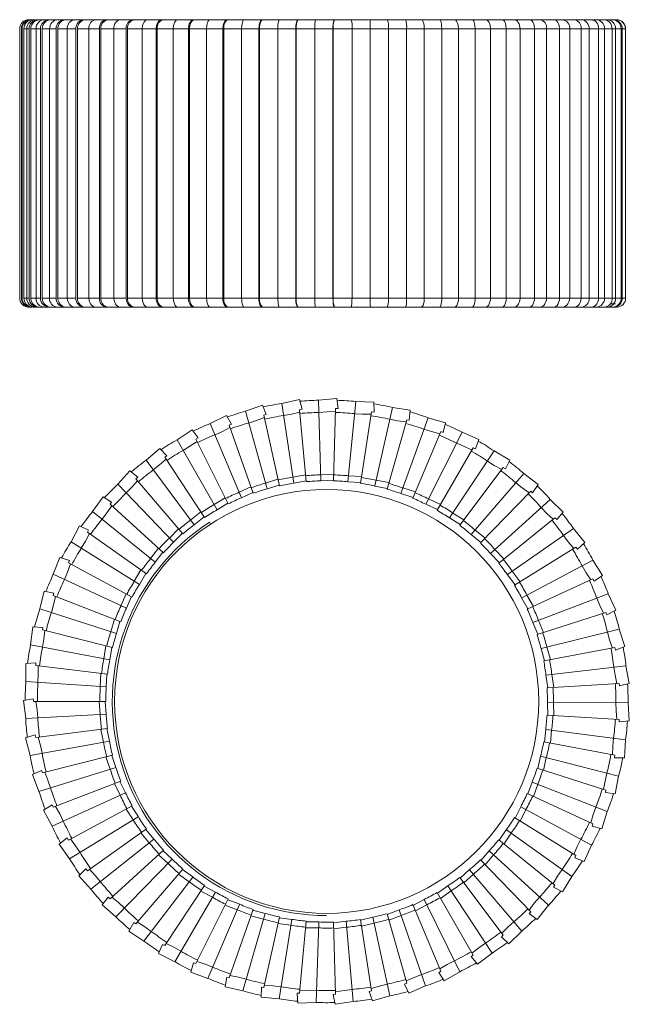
# Model space of a CAD drawing. Header units: millimetres. Extents: x -167 to 102, y -373 to 61.
import ezdxf

# ---------------------------------------------------------------- set-up
doc = ezdxf.new("R2010")
doc.units = ezdxf.units.MM

msp = doc.modelspace()

# ---------------------------------------------------------------- linework, layer by layer
at = {"color": 7, "linetype": 'Continuous', "lineweight": 15}
for p, q in [((-161.49, 60.93), (18.67, 60.93)), ((-159.46, 60.91), (-159.78, 60.93)), ((18.67, 60.93), (32.91, 60.93)), ((32.91, 60.93), (46.16, 60.93)), ((46.16, 60.93), (58.2, 60.93)), ((58.22, 60.93), (68.87, 60.93)), ((68.89, 60.93), (78, 60.93)), ((78.03, 60.93), (85.45, 60.93)), ((85.48, 60.93), (91.1, 60.93)), ((91.15, 60.93), (94.87, 60.93)), ((94.91, 60.93), (96.71, 60.93)), ((-166.54, 56.93), (-166.54, -61.88)), ((-165.77, 56.93), (-165.48, 56.93)), ((-165.77, -61.88), (-165.77, 56.93)), ((-165.49, 56.93), (-165.49, -61.88)), ((-164.71, 56.93), (-162.42, 56.93)), ((-164.71, 56.93), (-164.71, -61.88)), ((-163.4, 56.93), (-163.4, -61.88)), ((-162.42, 56.93), (-162.42, -61.88)), ((-161.64, 56.93), (-157.39, 56.93)), ((-161.64, 56.93), (-161.64, -61.88)), ((-159.34, 56.93), (-159.34, -61.88)), ((-157.39, 56.93), (-157.39, -61.88)), ((-156.63, 56.93), (-150.48, 56.93)), ((-156.63, 56.93), (-156.63, -61.88)), ((-153.36, 56.93), (-153.36, -61.88)), ((-150.48, 56.93), (-150.48, -61.88)), ((-149.73, 56.93), (-141.78, 56.93)), ((-149.73, 56.93), (-149.73, -61.88)), ((-145.56, 56.93), (-145.56, -61.88)), ((-141.78, 56.93), (-141.78, -61.88)), ((-141.07, 56.93), (-131.43, 56.93)), ((-141.07, 56.93), (-141.07, -61.88)), ((-136.05, 56.93), (-136.05, -61.88)), ((-131.43, 56.93), (-131.43, -61.88)), ((-130.77, 56.93), (-119.58, 56.93)), ((-130.77, 56.93), (-130.77, -61.88)), ((-124.97, 56.93), (-124.97, -61.88)), ((-119.58, 56.93), (-119.58, -61.88)), ((-118.98, 56.93), (-106.42, 56.93)), ((-118.98, 56.93), (-118.98, -61.88)), ((-112.5, 56.93), (-112.5, -61.88)), ((-106.42, 56.93), (-106.42, -61.88)), ((-105.88, 56.93), (-92.15, 56.93)), ((-105.88, 56.93), (-105.88, -61.88)), ((-98.81, 56.93), (-98.81, -61.88)), ((-92.15, 56.93), (-92.15, -61.88)), ((-91.68, 56.93), (-76.97, 56.93)), ((-91.68, 56.93), (-91.68, -61.88)), ((-84.13, 56.93), (-84.13, -61.88)), ((-76.97, 56.93), (-76.97, -61.88)), ((-76.59, 56.93), (-61.13, 56.93)), ((-76.59, 56.93), (-76.59, -61.88)), ((-68.68, 56.93), (-68.68, -61.88)), ((-61.13, 56.93), (-61.13, -61.88)), ((-60.83, 56.93), (-44.86, 56.93)), ((-60.83, 56.93), (-60.83, -61.88)), ((-52.67, 56.93), (-52.67, -61.88)), ((-44.86, 56.93), (-44.86, -61.88)), ((-44.65, 56.93), (-28.41, 56.93)), ((-44.65, 56.93), (-44.65, -61.88)), ((-36.37, 56.93), (-36.37, -61.88)), ((-28.41, 56.93), (-28.41, -61.88)), ((-28.29, 56.93), (-28.29, -61.88)), ((-28.29, 56.93), (-12.02, 56.93)), ((-20.02, 56.93), (-20.02, -61.88)), ((-12.02, 56.93), (-12.02, -61.88)), ((-12, 56.93), (-12, -61.88)), ((-12, 56.93), (19.56, 56.93)), ((-3.86, 56.93), (-3.86, -61.88)), ((4.05, 56.93), (4.05, -61.88)), ((11.86, 56.93), (11.86, -61.88)), ((19.56, 56.93), (19.56, -61.88)), ((19.56, 56.93), (34.28, 56.93)), ((26.91, 56.93), (26.91, -61.88)), ((34.28, 56.93), (34.28, -61.88)), ((34.28, 56.93), (47.97, 56.93)), ((41.04, 56.93), (41.04, -61.88)), ((47.97, 56.93), (47.97, -61.88)), ((47.98, 56.93), (60.45, 56.93)), ((54.06, 56.93), (54.06, -61.88)), ((60.45, 56.93), (60.45, -61.88)), ((60.46, 56.93), (71.51, 56.93)), ((65.76, 56.93), (65.76, -61.88)), ((71.51, 56.93), (71.51, -61.88)), ((71.52, 56.93), (80.98, 56.93)), ((75.96, 56.93), (75.96, -61.88)), ((80.98, 56.93), (80.98, -61.88)), ((81.01, 56.93), (88.73, 56.93)), ((84.52, 56.93), (84.52, -61.88)), ((88.73, 56.93), (88.73, -61.88)), ((88.77, 56.93), (94.64, 56.93)), ((91.29, 56.93), (91.29, -61.88)), ((94.64, 56.93), (94.64, -61.88)), ((94.69, 56.93), (98.62, 56.93)), ((96.19, 56.93), (96.19, -61.88)), ((98.62, 56.93), (98.62, -61.88)), ((98.68, 56.93), (100.6, 56.93)), ((99.13, 56.93), (99.13, -61.88)), ((100.6, 56.93), (100.6, -61.88)), ((-165.77, -61.88), (-165.48, -61.88)), ((-164.71, -61.88), (-162.42, -61.88)), ((-161.64, -61.88), (-157.39, -61.88)), ((-156.63, -61.88), (-150.48, -61.88)), ((-149.73, -61.88), (-141.78, -61.88)), ((-141.07, -61.88), (-131.43, -61.88)), ((-130.77, -61.88), (-119.58, -61.88)), ((-118.98, -61.88), (-106.42, -61.88)), ((-105.88, -61.88), (-92.15, -61.88)), ((-91.68, -61.88), (-76.97, -61.88)), ((-76.59, -61.88), (-61.13, -61.88)), ((-60.83, -61.88), (-44.86, -61.88)), ((-44.65, -61.88), (-28.41, -61.88)), ((-28.29, -61.88), (-12.02, -61.88)), ((-12, -61.88), (19.56, -61.88)), ((19.56, -61.88), (34.28, -61.88)), ((34.28, -61.88), (47.97, -61.88)), ((47.98, -61.88), (60.45, -61.88)), ((60.46, -61.88), (71.51, -61.88)), ((71.52, -61.88), (80.98, -61.88)), ((81.01, -61.88), (88.73, -61.88)), ((88.77, -61.88), (94.64, -61.88)), ((93.88, -64.44), (96.15, -64.44)), ((94.69, -61.88), (98.62, -61.88)), ((98.68, -61.88), (100.6, -61.88)), ((-161.49, -65.88), (-161.37, -65.88)), ((-161.43, -65.88), (-161.01, -65.88)), ((-160.8, -65.88), (-159.47, -65.88)), ((-159.62, -65.86), (-159.47, -65.85)), ((-159.07, -65.88), (-158.04, -65.88)), ((-157.88, -65.88), (-116.73, -65.88)), ((-155.67, -65.86), (-155.54, -65.85)), ((-154.33, -65.88), (-153.22, -65.88)), ((-149.87, -65.86), (-149.74, -65.85)), ((-147.76, -65.88), (-146.58, -65.88)), ((-142.29, -65.86), (-142.17, -65.85)), ((-139.45, -65.88), (-138.21, -65.88)), ((-133.05, -65.86), (-132.94, -65.85)), ((-129.52, -65.88), (-128.25, -65.88)), ((-122.3, -65.86), (-122.2, -65.85)), ((-118.12, -65.88), (-116.84, -65.88)), ((-116.47, -65.88), (-104.06, -65.88)), ((-110.19, -65.86), (-110.1, -65.85)), ((-105.44, -65.88), (-104.15, -65.88)), ((-103.63, -65.88), (-90.32, -65.88)), ((-96.9, -65.86), (-96.83, -65.85)), ((-91.65, -65.88), (-90.39, -65.88)), ((-89.71, -65.88), (-20.4, -65.88)), ((-82.65, -65.86), (-82.59, -65.85)), ((-76.97, -65.88), (-75.75, -65.88)), ((-67.64, -65.86), (-67.6, -65.85)), ((-61.62, -65.88), (-60.36, -65.88)), ((-52.1, -65.86), (-52.08, -65.85)), ((-45.84, -65.88), (-44.73, -65.88)), ((-36.27, -65.86), (-36.27, -65.85)), ((-29.86, -65.88), (-28.86, -65.88)), ((-20.39, -65.86), (-20.4, -65.85)), ((-20.39, -65.88), (-4.73, -65.88)), ((-13.92, -65.88), (-13.12, -65.88)), ((-4.7, -65.86), (-4.73, -65.85)), ((-4.68, -65.88), (10.52, -65.88)), ((1.73, -65.88), (2.32, -65.88)), ((10.57, -65.86), (10.52, -65.85)), ((10.57, -65.88), (25.11, -65.88)), ((16.85, -65.88), (17.46, -65.88)), ((25.17, -65.86), (25.11, -65.85)), ((25.18, -65.88), (51.44, -65.88)), ((31.22, -65.88), (31.68, -65.88)), ((38.9, -65.86), (38.82, -65.85)), ((51.54, -65.86), (51.45, -65.85)), ((51.54, -65.88), (95.26, -65.88)), ((62.9, -65.86), (62.79, -65.85)), ((72.81, -65.86), (72.69, -65.85)), ((81.11, -65.86), (80.99, -65.85)), ((87.69, -65.86), (87.56, -65.85)), ((92.44, -65.86), (92.31, -65.85)), ((96.06, -65.88), (96.82, -65.81)), ((-51.03, -108.41), (-43.22, -106.7)), ((-51.03, -108.41), (-45.73, -143.54)), ((-43.22, -106.7), (-42.05, -110.96)), ((-34.73, -106.97), (-26.76, -106.23)), ((-34.73, -106.97), (-33.79, -142.49)), ((-26.76, -106.23), (-26.13, -110.61)), ((-18.38, -107.55), (-21.81, -142.91)), ((-18.38, -107.55), (-10.38, -107.79)), ((-10.38, -107.79), (-10.29, -112.21)), ((-67.03, -111.84), (-59.49, -109.18)), ((-67.03, -111.84), (-57.46, -146.06)), ((-59.49, -109.18), (-57.81, -113.27)), ((-42.05, -110.96), (-43.14, -111.15)), ((-43.14, -111.15), (-40.2, -142.89)), ((-27.23, -110.66), (-28.21, -142.52)), ((-26.13, -110.61), (-27.23, -110.66)), ((-11.39, -112.13), (-16.28, -143.63)), ((-10.29, -112.21), (-11.39, -112.13)), ((-2.22, -110.13), (-9.97, -144.8)), ((-2.22, -110.13), (5.69, -111.35)), ((5.69, -111.35), (5.24, -115.75)), ((-82.49, -117.22), (-75.33, -113.65)), ((-82.49, -117.22), (-68.79, -149.99)), ((-75.33, -113.65), (-73.16, -117.5)), ((-57.81, -113.27), (-58.86, -113.59)), ((-58.86, -113.59), (-52.04, -144.73)), ((4.16, -115.54), (-4.57, -146.19)), ((13.51, -114.67), (1.55, -148.13)), ((5.24, -115.75), (4.16, -115.54)), ((13.51, -114.67), (21.2, -116.86)), ((21.2, -116.86), (20.21, -121.17)), ((-97.17, -124.45), (-90.51, -120.03)), ((-90.51, -120.03), (-87.88, -123.58)), ((-73.16, -117.5), (-74.17, -117.95)), ((-74.17, -117.95), (-63.57, -148.01)), ((19.16, -120.82), (6.74, -150.18)), ((28.55, -121.12), (12.58, -152.85)), ((20.21, -121.17), (19.16, -120.82)), ((28.55, -121.12), (35.92, -124.23)), ((-97.17, -124.45), (-79.54, -155.29)), ((-87.88, -123.58), (-88.82, -124.15)), ((-88.82, -124.15), (-74.61, -152.68)), ((35.92, -124.23), (34.41, -128.39)), ((-110.85, -133.43), (-104.78, -128.22)), ((-104.78, -128.22), (-101.73, -131.42)), ((33.41, -127.92), (17.47, -155.52)), ((42.69, -129.36), (22.93, -158.89)), ((34.41, -128.39), (33.41, -127.92)), ((42.69, -129.36), (49.62, -133.36)), ((-110.85, -133.43), (-89.57, -161.87)), ((-101.73, -131.42), (-102.6, -132.11)), ((-102.6, -132.11), (-85, -158.68)), ((49.62, -133.36), (47.61, -137.3)), ((-123.33, -144.02), (-117.94, -138.11)), ((-117.94, -138.11), (-114.52, -140.91)), ((46.67, -136.71), (27.47, -162.14)), ((47.61, -137.3), (46.67, -136.71)), ((-114.52, -140.91), (-115.3, -141.7)), ((-115.3, -141.7), (-94.56, -165.9)), ((-58.16, -143.54), (-52.68, -141.81)), ((-46.12, -140.96), (-40.47, -139.91)), ((-45.73, -143.56), (-40.23, -142.54)), ((-33.86, -139.88), (-28.12, -139.53)), ((-33.79, -142.51), (-28.2, -142.17)), ((-21.81, -142.93), (-16.22, -143.28)), ((-21.55, -140.31), (-15.82, -140.67)), ((-9.4, -142.25), (-3.75, -143.32)), ((55.7, -139.28), (32.47, -166.16)), ((55.7, -139.28), (62.09, -144.1)), ((-123.33, -144.02), (-98.71, -169.63)), ((-69.79, -147.58), (-64.57, -145.19)), ((-68.78, -150.01), (-63.69, -147.68)), ((-57.45, -146.07), (-52.11, -144.39)), ((-9.97, -144.82), (-4.47, -145.86)), ((2.43, -145.67), (7.91, -147.42)), ((58.76, -147.06), (36.57, -169.94)), ((59.61, -147.76), (58.76, -147.06)), ((62.09, -144.1), (59.61, -147.76)), ((-134.4, -156.07), (-129.78, -149.54)), ((-129.78, -149.54), (-126.05, -151.9)), ((-126.05, -151.9), (-126.72, -152.77)), ((-80.84, -153.02), (-75.95, -150.01)), ((1.55, -148.15), (6.88, -149.85)), ((13.75, -150.52), (18.97, -152.93)), ((67.4, -150.72), (41.04, -174.54)), ((67.4, -150.72), (73.15, -156.29)), ((-134.4, -156.07), (-106.82, -178.46)), ((-126.72, -152.77), (-103.17, -174.25)), ((-91.13, -159.78), (-86.65, -156.18)), ((-79.53, -155.31), (-74.77, -152.37)), ((12.57, -152.87), (17.65, -155.22)), ((73.15, -156.29), (70.24, -159.62)), ((-89.56, -161.89), (-85.19, -158.38)), ((22.92, -158.91), (27.68, -161.86)), ((24.39, -156.72), (29.27, -159.76)), ((69.48, -158.82), (44.65, -178.8)), ((70.24, -159.62), (69.48, -158.82)), ((-143.92, -169.38), (-140.14, -162.33)), ((-140.14, -162.33), (-136.14, -164.22)), ((-136.14, -164.22), (-136.7, -165.17)), ((-100.52, -167.75), (-96.51, -163.63)), ((34.18, -164.18), (38.65, -167.79)), ((77.61, -163.52), (48.52, -183.92)), ((77.61, -163.52), (82.62, -169.75)), ((-143.92, -169.38), (-113.79, -188.22)), ((-136.7, -165.17), (-110.69, -183.59)), ((-98.69, -169.65), (-94.79, -165.63)), ((32.46, -166.17), (36.82, -169.69)), ((-108.85, -176.81), (-105.38, -172.23)), ((42.98, -172.79), (46.98, -176.93)), ((78.67, -171.81), (51.57, -188.59)), ((79.33, -172.69), (78.67, -171.81)), ((82.62, -169.75), (79.33, -172.69)), ((-151.72, -183.77), (-148.84, -176.31)), ((-148.84, -176.31), (-144.64, -177.69)), ((-144.64, -177.69), (-145.08, -178.7)), ((-106.81, -178.47), (-103.43, -174.01)), ((41.03, -174.56), (44.92, -178.58)), ((86.16, -177.47), (54.79, -194.14)), ((86.16, -177.47), (90.38, -184.27)), ((-145.08, -178.7), (-117, -193.78)), ((-116.01, -186.83), (-113.13, -181.86)), ((50.66, -182.42), (54.11, -187.01)), ((-151.72, -183.77), (-119.51, -198.76)), ((-113.78, -188.23), (-110.97, -183.38)), ((48.51, -183.93), (51.87, -188.4)), ((86.2, -185.83), (57.24, -199.15)), ((86.74, -186.79), (86.2, -185.83)), ((90.38, -184.27), (86.74, -186.79)), ((-157.7, -199), (-155.75, -191.24)), ((-155.75, -191.24), (-151.42, -192.1)), ((-151.42, -192.1), (-151.73, -193.16)), ((-151.73, -193.16), (-122.01, -204.67)), ((-121.88, -197.65), (-119.63, -192.36)), ((-119.5, -198.76), (-117.3, -193.61)), ((54.77, -194.15), (57.56, -199)), ((57.1, -192.91), (59.96, -197.9)), ((92.94, -192.37), (59.75, -205.06)), ((92.94, -192.37), (96.28, -199.63)), ((-157.7, -199), (-123.89, -209.92)), ((96.28, -199.63), (92.37, -201.69)), ((-126.38, -209.12), (-124.8, -203.59)), ((91.95, -200.66), (61.57, -210.33)), ((62.19, -204.12), (64.42, -209.42)), ((92.37, -201.69), (91.95, -200.66)), ((-161.76, -214.86), (-160.78, -206.91)), ((-160.78, -206.91), (-156.37, -207.23)), ((-156.37, -207.23), (-156.55, -208.32)), ((-156.55, -208.32), (-125.64, -216.09)), ((-123.87, -209.92), (-122.33, -204.54)), ((59.74, -205.06), (61.91, -210.22)), ((97.83, -207.98), (63.34, -216.5)), ((97.83, -207.98), (100.26, -215.61)), ((-161.76, -214.86), (-126.87, -221.53)), ((-129.43, -221.04), (-128.54, -215.37)), ((-126.85, -221.54), (-125.98, -216)), ((63.32, -216.5), (64.84, -221.89)), ((95.83, -216.1), (64.5, -221.95)), ((65.88, -215.87), (67.44, -221.4)), ((96.12, -217.16), (95.83, -216.1)), ((100.26, -215.61), (96.12, -217.16)), ((-163.85, -223.09), (-159.43, -222.86)), ((-163.84, -231.09), (-163.85, -223.09)), ((-159.43, -222.86), (-159.48, -223.96)), ((-159.48, -223.96), (-127.84, -227.88)), ((100.77, -224.08), (65.49, -228.29)), ((100.77, -224.08), (102.24, -231.95)), ((-131, -233.26), (-130.81, -227.51)), ((-128.37, -233.43), (-128.19, -227.83)), ((65.47, -228.3), (66.32, -233.83)), ((68.09, -227.98), (68.96, -233.67)), ((-163.84, -231.09), (-128.39, -233.43)), ((97.78, -231.89), (65.97, -233.85)), ((97.94, -232.98), (97.78, -231.89)), ((102.24, -231.95), (97.94, -232.98)), ((-164.9, -239.51), (-160.55, -238.74)), ((-160.45, -239.84), (-160.55, -238.74)), ((-163.91, -247.45), (-164.9, -239.51)), ((-160.45, -239.84), (-128.58, -239.84)), ((-131.05, -245.57), (-131.57, -239.84)), ((-128.43, -245.42), (-128.93, -239.84)), ((66.16, -240.27), (66.32, -245.86)), ((101.7, -240.42), (66.18, -240.27)), ((68.79, -240.28), (68.96, -246.02)), ((101.7, -240.42), (102.2, -248.4)), ((-163.91, -247.45), (-128.44, -245.42)), ((97.78, -247.8), (65.97, -245.84)), ((-159.48, -255.73), (-127.84, -251.81)), ((-127, -257.32), (-128.19, -251.85)), ((97.81, -248.9), (97.78, -247.8)), ((102.2, -248.4), (97.81, -248.9)), ((-163.93, -255.94), (-159.7, -254.65)), ((-161.97, -263.7), (-163.93, -255.94)), ((-159.7, -254.65), (-159.48, -255.73)), ((-129.59, -257.79), (-130.81, -252.18)), ((65.37, -252.23), (64.84, -257.8)), ((100.63, -256.75), (65.39, -252.23)), ((67.98, -252.56), (67.44, -258.29)), ((-161.97, -263.7), (-127.02, -257.33)), ((95.83, -263.59), (64.5, -257.74)), ((100.63, -256.75), (100.14, -264.73)), ((-156.55, -271.37), (-125.64, -263.59)), ((-126.64, -269.75), (-128.54, -264.32)), ((-124.13, -268.96), (-125.98, -263.68)), ((63.12, -264), (61.91, -269.47)), ((97.55, -272.82), (63.13, -264.01)), ((65.66, -264.66), (64.42, -270.27)), ((95.72, -264.69), (95.83, -263.59)), ((100.14, -264.73), (95.72, -264.69)), ((-158.05, -279.59), (-124.15, -268.97)), ((-160.94, -272.13), (-156.91, -270.32)), ((-158.05, -279.59), (-160.94, -272.13)), ((-156.91, -270.32), (-156.55, -271.37)), ((91.95, -279.02), (61.57, -269.36)), ((97.55, -272.82), (96.08, -280.69)), ((-151.73, -286.53), (-122.01, -275.02)), ((-122.24, -281.25), (-124.8, -276.1)), ((-119.85, -280.16), (-122.34, -275.14)), ((59.43, -275.41), (57.56, -280.69)), ((92.52, -288.4), (59.45, -275.42)), ((61.88, -276.37), (59.96, -281.79)), ((-152.2, -294.88), (-119.86, -280.17)), ((86.2, -293.86), (57.24, -280.54)), ((91.7, -280.1), (91.95, -279.02)), ((96.08, -280.69), (91.7, -280.1)), ((-155.99, -287.83), (-152.21, -285.54)), ((-152.21, -285.54), (-151.73, -286.53)), ((-145.08, -300.99), (-117, -285.91)), ((-114.22, -290.75), (-117.31, -286.07)), ((54.37, -286.28), (51.87, -291.29)), ((85.62, -303.23), (54.39, -286.29)), ((-152.2, -294.88), (-155.99, -287.83)), ((-144.52, -309.33), (-114.24, -290.75)), ((-116.46, -292.12), (-119.63, -287.32)), ((56.69, -287.54), (54.11, -292.68)), ((92.52, -288.4), (90.1, -296.02)), ((78.67, -307.88), (51.57, -291.1)), ((85.82, -294.9), (86.2, -293.86)), ((90.1, -296.02), (85.82, -294.9)), ((-136.7, -314.52), (-110.69, -296.1)), ((-109.39, -302.2), (-113.13, -297.83)), ((-107.34, -300.56), (-110.97, -296.3)), ((48.02, -296.45), (44.92, -301.11)), ((50.16, -297.98), (46.98, -302.76)), ((76.94, -317.11), (48.03, -296.46)), ((-149.15, -302.8), (-145.68, -300.06)), ((-144.52, -309.33), (-149.15, -302.8)), ((-145.68, -300.06), (-145.08, -300.99)), ((-135.13, -322.72), (-107.35, -300.57)), ((69.48, -320.87), (44.65, -300.89)), ((85.62, -303.23), (82.28, -310.5)), ((-126.72, -326.91), (-103.17, -305.44)), ((-101.14, -311.34), (-105.38, -307.46)), ((-99.3, -309.46), (-103.43, -305.67)), ((40.46, -305.75), (36.81, -310)), ((42.4, -307.54), (38.65, -311.89)), ((66.63, -329.81), (40.48, -305.77)), ((78.17, -308.87), (78.67, -307.88)), ((-124.15, -334.87), (-99.31, -309.47)), ((58.76, -332.63), (36.57, -309.75)), ((82.28, -310.5), (78.17, -308.87)), ((-140.52, -316.81), (-137.41, -313.67)), ((-135.13, -322.72), (-140.52, -316.81)), ((-137.41, -313.67), (-136.7, -314.52)), ((-115.3, -337.99), (-94.56, -313.79)), ((-91.82, -319.39), (-96.51, -316.06)), ((-90.23, -317.29), (-94.79, -314.05)), ((31.82, -314.06), (27.67, -317.83)), ((33.52, -316.07), (29.27, -319.93)), ((54.83, -341.16), (31.83, -314.08)), ((76.94, -317.11), (72.73, -323.91)), ((-111.77, -345.57), (-90.24, -317.31)), ((-102.6, -347.58), (-85, -321.01)), ((-80.26, -323.96), (-85.19, -321.3)), ((22.22, -321.25), (17.64, -324.47)), ((41.73, -350.96), (22.23, -321.26)), ((46.67, -342.98), (27.47, -317.55)), ((68.86, -321.78), (69.48, -320.87)), ((-98.17, -354.67), (-80.27, -323.98)), ((-81.59, -326.23), (-86.65, -323.5)), ((33.41, -351.77), (17.47, -324.17)), ((23.66, -323.45), (18.97, -326.76)), ((72.73, -323.91), (68.86, -321.78)), ((-130.23, -329.66), (-127.53, -326.16)), ((-124.15, -334.87), (-130.23, -329.66)), ((-127.53, -326.16), (-126.72, -326.91)), ((-88.82, -355.54), (-74.61, -327.01)), ((-83.55, -362.02), (-69.56, -329.37)), ((-70.59, -331.77), (-75.95, -329.68)), ((-69.55, -329.35), (-74.77, -327.32)), ((19.16, -358.86), (6.74, -329.51)), ((11.81, -327.2), (6.87, -329.84)), ((12.98, -329.56), (7.91, -332.27)), ((27.52, -359.08), (11.82, -327.21)), ((66.63, -329.81), (61.61, -336.05)), ((-74.17, -361.74), (-63.57, -331.68)), ((-68.14, -367.53), (-58.27, -333.4)), ((-58.26, -333.38), (-63.69, -332.01)), ((4.16, -364.15), (-4.57, -333.5)), ((0.75, -331.82), (-4.47, -333.84)), ((1.62, -334.31), (-3.75, -336.37)), ((12.42, -365.4), (0.76, -331.84)), ((58.03, -333.46), (58.76, -332.63)), ((61.61, -336.05), (58.03, -333.46)), ((-118.44, -341.15), (-116.2, -337.34)), ((-116.2, -337.34), (-115.3, -337.99)), ((-59, -335.91), (-64.57, -334.5)), ((-58.86, -366.09), (-52.04, -334.96)), ((-46.98, -338.6), (-52.68, -337.88)), ((-52.17, -371.1), (-46.57, -336.02)), ((-46.57, -336), (-52.12, -335.3)), ((-43.14, -368.54), (-40.2, -336.8)), ((-34.63, -337.16), (-40.23, -337.15)), ((-35.88, -372.68), (-34.63, -337.17)), ((-22.65, -336.84), (-28.21, -337.52)), ((-27.23, -369.03), (-28.21, -337.17)), ((-19.52, -372.25), (-22.65, -336.86)), ((-11.39, -367.56), (-16.28, -336.06)), ((-10.79, -335.05), (-16.23, -336.41)), ((-10.24, -337.62), (-15.82, -339.02)), ((-3.34, -369.81), (-10.79, -335.07)), ((-111.77, -345.57), (-118.44, -341.15)), ((-34.72, -339.79), (-40.47, -339.78)), ((-22.42, -339.46), (-28.12, -340.16)), ((45.85, -343.72), (46.67, -342.98)), ((54.83, -341.16), (49.09, -346.73)), ((-105.33, -351.1), (-103.57, -347.05)), ((-103.57, -347.05), (-102.6, -347.58)), ((49.09, -346.73), (45.85, -343.72)), ((-98.17, -354.67), (-105.33, -351.1)), ((32.5, -352.4), (33.41, -351.77)), ((41.73, -350.96), (35.34, -355.79)), ((-91.1, -359.37), (-89.85, -355.13)), ((-89.85, -355.13), (-88.82, -355.54)), ((35.34, -355.79), (32.5, -352.4)), ((-83.55, -362.02), (-91.1, -359.37)), ((18.19, -359.38), (19.16, -358.86)), ((20.59, -363.09), (18.19, -359.38)), ((27.52, -359.08), (20.59, -363.09)), ((-75.96, -365.82), (-75.24, -361.46)), ((-75.24, -361.46), (-74.17, -361.74)), ((3.12, -364.54), (4.16, -364.15)), ((5.05, -368.52), (3.12, -364.54)), ((-68.14, -367.53), (-75.96, -365.82)), ((-60.14, -370.36), (-59.96, -365.95)), ((-59.96, -365.95), (-58.86, -366.09)), ((-44.24, -368.52), (-43.14, -368.54)), ((-43.88, -372.93), (-44.24, -368.52)), ((-28.33, -369.15), (-27.23, -369.03)), ((-27.43, -373.48), (-28.33, -369.15)), ((-12.46, -367.82), (-11.39, -367.56)), ((-11.03, -372), (-12.46, -367.82)), ((12.42, -365.4), (5.05, -368.52)), ((-52.17, -371.1), (-60.14, -370.36)), ((-35.88, -372.68), (-43.88, -372.93)), ((-19.52, -372.25), (-27.43, -373.48)), ((-3.34, -369.81), (-11.03, -372))]:
    msp.add_line(p, q, dxfattribs=at)
at = {"color": 8, "linetype": 'Continuous', "lineweight": 15}
msp.add_line((-82.35, -161.57), (-82.9, -160.73), dxfattribs=at)
at = {"color": 7, "linetype": 'Continuous', "lineweight": 15, "flags": 128}
for points in [[(-110.1, 60.93), (-110.98, 60.65), (-111.41, 60.28), (-111.79, 59.76), (-112.1, 59.12), (-112.33, 58.4), (-112.5, 56.93)], [(-103.67, 60.93), (-104.68, 60.65), (-105.17, 60.28), (-105.61, 59.76), (-105.97, 59.12), (-106.23, 58.4), (-106.42, 56.93)], [(-96.83, 60.93), (-97.56, 60.65), (-97.92, 60.28), (-98.23, 59.76), (-98.49, 59.12), (-98.68, 58.4), (-98.81, 56.93)], [(-89.77, 60.93), (-90.64, 60.65), (-91.07, 60.28), (-91.45, 59.76), (-91.76, 59.12), (-91.98, 58.4), (-92.15, 56.93)], [(-89.26, 60.93), (-89.7, 60.86), (-90.48, 60.39), (-91.11, 59.51), (-91.53, 58.34), (-91.68, 57.03), (-91.68, 56.93)], [(-82.59, 60.93), (-83.16, 60.65), (-83.44, 60.28), (-83.68, 59.76), (-83.88, 59.12), (-84.03, 58.4), (-84.13, 56.93)], [(-75.01, 60.93), (-75.73, 60.65), (-76.08, 60.28), (-76.4, 59.76), (-76.65, 59.12), (-76.84, 58.4), (-76.97, 56.93)], [(-74.59, 60.93), (-75.05, 60.82), (-75.68, 60.28), (-76.18, 59.35), (-76.49, 58.16), (-76.59, 56.93)], [(-67.6, 60.93), (-67.99, 60.65), (-68.19, 60.28), (-68.36, 59.76), (-68.5, 59.12), (-68.6, 58.4), (-68.68, 56.93)], [(-59.61, 60.93), (-60.17, 60.65), (-60.44, 60.28), (-60.68, 59.76), (-60.88, 59.12), (-61.02, 58.4), (-61.13, 56.93)], [(-59.29, 60.93), (-59.71, 60.78), (-60.18, 60.19), (-60.56, 59.22), (-60.78, 57.99), (-60.83, 56.93)], [(-43.8, 60.93), (-44.19, 60.65), (-44.38, 60.28), (-44.55, 59.76), (-44.69, 59.12), (-44.79, 58.4), (-44.86, 56.93)], [(-43.58, 60.93), (-43.91, 60.73), (-44.24, 60.09), (-44.48, 59.09), (-44.62, 57.85), (-44.65, 56.93)], [(-4.73, 60.93), (-4.41, 60.65), (-4.25, 60.28), (-4.11, 59.76), (-4, 59.12), (-3.92, 58.4), (-3.86, 56.93)], [(10.52, 60.93), (11.01, 60.65), (11.25, 60.28), (11.47, 59.76), (11.64, 59.12), (11.77, 58.4), (11.86, 56.93)], [(18.67, 60.93), (18.99, 60.65), (19.15, 60.28), (19.3, 59.76), (19.41, 59.12), (19.5, 58.4), (19.56, 56.93)], [(25.11, 60.93), (25.77, 60.65), (26.09, 60.28), (26.38, 59.76), (26.61, 59.12), (26.78, 58.4), (26.91, 56.93)], [(32.91, 60.93), (33.41, 60.65), (33.66, 60.28), (33.88, 59.76), (34.05, 59.12), (34.18, 58.4), (34.28, 56.93)], [(38.82, 60.93), (39.64, 60.65), (40.04, 60.28), (40.39, 59.76), (40.68, 59.12), (40.89, 58.4), (41.04, 56.93)], [(46.16, 60.93), (46.83, 60.65), (47.15, 60.28), (47.44, 59.76), (47.68, 59.12), (47.85, 58.4), (47.97, 56.93)], [(51.44, 60.93), (52.41, 60.65), (52.88, 60.28), (53.29, 59.76), (53.63, 59.12), (53.88, 58.4), (54.06, 56.93)], [(58.2, 60.93), (59.03, 60.65), (59.43, 60.28), (59.79, 59.76), (60.08, 59.12), (60.29, 58.4), (60.45, 56.93)], [(68.87, 60.93), (69.84, 60.65), (70.31, 60.28), (70.73, 59.76), (71.08, 59.12), (71.32, 58.4), (71.51, 56.93)], [(-119.58, -61.88), (-119.51, -62.74), (-119.27, -63.62), (-118.85, -64.46), (-118.26, -65.16), (-117.56, -65.64), (-116.81, -65.86), (-116.17, -65.86)], [(-106.42, -61.88), (-106.36, -62.74), (-106.15, -63.62), (-105.77, -64.46), (-105.25, -65.16), (-104.62, -65.64), (-103.95, -65.86), (-103.38, -65.86)], [(-105.88, -61.88), (-105.74, -63.16), (-105.3, -64.32), (-104.62, -65.22), (-103.76, -65.76), (-103.38, -65.86)], [(-92.15, -61.88), (-92.09, -62.74), (-91.91, -63.62), (-91.59, -64.46), (-91.13, -65.16), (-90.59, -65.64), (-90.01, -65.86), (-89.52, -65.86)], [(-91.68, -61.88), (-91.56, -63.16), (-91.18, -64.32), (-90.59, -65.22), (-89.85, -65.76), (-89.52, -65.86)], [(-76.97, -61.88), (-76.93, -62.74), (-76.78, -63.62), (-76.51, -64.46), (-76.14, -65.16), (-75.69, -65.64), (-75.21, -65.86), (-74.8, -65.86)], [(-76.59, -61.88), (-76.48, -63.16), (-76.17, -64.32), (-75.69, -65.22), (-75.08, -65.76), (-74.8, -65.86)], [(-61.13, -61.88), (-61.1, -62.74), (-60.98, -63.62), (-60.77, -64.46), (-60.48, -65.16), (-60.13, -65.64), (-59.76, -65.86), (-59.45, -65.86)], [(-60.83, -61.88), (-60.75, -63.16), (-60.51, -64.32), (-60.14, -65.22), (-59.66, -65.76), (-59.45, -65.86)], [(-44.86, -61.88), (-44.84, -62.74), (-44.75, -63.62), (-44.61, -64.46), (-44.41, -65.16), (-44.17, -65.64), (-43.91, -65.86), (-43.69, -65.86)], [(-44.65, -61.88), (-44.6, -63.16), (-44.43, -64.32), (-44.17, -65.22), (-43.84, -65.76), (-43.69, -65.86)], [(-28.41, -61.88), (-28.39, -62.74), (-28.35, -63.62), (-28.27, -64.46), (-28.16, -65.16), (-28.03, -65.64), (-27.89, -65.86), (-27.77, -65.86)], [(4.05, -61.88), (4.04, -62.74), (4.01, -63.62), (3.95, -64.46), (3.88, -65.16), (3.78, -65.64), (3.68, -65.86), (3.66, -65.86)], [(19.56, -61.88), (19.54, -62.74), (19.47, -63.62), (19.35, -64.46), (19.18, -65.16), (18.97, -65.64), (18.76, -65.86), (18.7, -65.86)], [(34.28, -61.88), (34.24, -62.74), (34.14, -63.62), (33.95, -64.46), (33.69, -65.16), (33.38, -65.64), (33.05, -65.86), (32.96, -65.86)], [(47.97, -61.88), (47.93, -62.74), (47.79, -63.62), (47.55, -64.46), (47.2, -65.16), (46.78, -65.64), (46.34, -65.86), (46.22, -65.86)], [(60.45, -61.88), (60.4, -62.74), (60.22, -63.62), (59.92, -64.46), (59.49, -65.16), (58.98, -65.64), (58.43, -65.86), (58.29, -65.86)], [(71.51, -61.88), (71.45, -62.74), (71.24, -63.62), (70.89, -64.46), (70.38, -65.16), (69.78, -65.64), (69.14, -65.86), (68.97, -65.86)], [(80.98, -61.88), (80.91, -62.74), (80.68, -63.62), (80.28, -64.46), (79.71, -65.16), (79.03, -65.64), (78.3, -65.86), (78.11, -65.86)], [(88.73, -61.88), (88.66, -62.74), (88.41, -63.62), (87.96, -64.46), (87.33, -65.16), (86.58, -65.64), (85.78, -65.86), (85.56, -65.86)], [(-162.74, -65.88), (-162.08, -65.88), (-161.7, -65.88)], [(-159.61, -65.88), (-158.99, -65.88), (-158.58, -65.88)], [(-155.67, -65.88), (-154.56, -65.88), (-153.61, -65.88)], [(-149.87, -65.88), (-148.29, -65.88), (-146.81, -65.88)], [(-142.29, -65.88), (-140.27, -65.88), (-138.29, -65.88)], [(-133.05, -65.88), (-130.62, -65.88), (-128.17, -65.88)], [(-122.3, -65.88), (-119.48, -65.88), (-116.6, -65.88)], [(-110.19, -65.88), (-107.04, -65.88), (-103.76, -65.88)], [(-104.24, -65.87), (-104.12, -65.88), (-104.06, -65.88)], [(-96.9, -65.88), (-93.46, -65.88), (-89.85, -65.88)], [(-90.46, -65.87), (-90.37, -65.88), (-90.32, -65.88)], [(-82.65, -65.88), (-78.97, -65.88), (-75.08, -65.88)], [(-75.81, -65.87), (-75.74, -65.88), (-75.7, -65.88)], [(-67.64, -65.88), (-63.79, -65.88), (-59.66, -65.88)], [(-60.5, -65.87), (-60.46, -65.88), (-60.43, -65.88)], [(-52.1, -65.88), (-48.13, -65.88), (-43.84, -65.88)], [(-44.78, -65.87), (-44.76, -65.88), (-44.75, -65.88)], [(-36.27, -65.88), (-32.24, -65.88), (-27.85, -65.88)], [(-28.87, -65.87), (-28.88, -65.88), (-28.88, -65.88)], [(-20.39, -65.88), (-16.36, -65.88), (-11.94, -65.88)], [(-13.03, -65.87), (-13.06, -65.88), (-13.08, -65.88)], [(-4.7, -65.88), (-0.73, -65.88), (3.66, -65.88)], [(2.51, -65.87), (2.46, -65.88), (2.43, -65.88)], [(10.57, -65.88), (14.42, -65.88), (18.7, -65.88)], [(17.52, -65.87), (17.44, -65.88), (17.4, -65.88)], [(25.17, -65.88), (28.84, -65.88), (32.96, -65.88)], [(31.77, -65.87), (31.66, -65.88), (31.6, -65.88)], [(38.9, -65.88), (42.33, -65.88), (46.22, -65.88)], [(45.03, -65.87), (44.9, -65.88), (44.84, -65.88)], [(51.54, -65.88), (54.69, -65.88), (58.29, -65.88)], [(57.12, -65.87), (56.97, -65.88), (56.89, -65.88)], [(62.9, -65.88), (65.71, -65.88), (68.97, -65.88)], [(67.84, -65.87), (67.67, -65.88), (67.58, -65.88)], [(72.81, -65.88), (75.24, -65.88), (78.11, -65.88)], [(77.03, -65.87), (76.85, -65.88), (76.75, -65.88)], [(81.11, -65.88), (83.13, -65.88), (85.56, -65.88)], [(84.56, -65.87), (84.36, -65.88), (84.26, -65.88)], [(87.69, -65.88), (89.27, -65.88), (91.23, -65.88)], [(90.31, -65.87), (90.1, -65.88), (90, -65.88)], [(92.44, -65.88), (93.55, -65.88), (95.01, -65.88)], [(94.19, -65.87), (93.98, -65.88), (93.87, -65.88)], [(95.3, -65.88), (95.91, -65.88), (96.85, -65.88)], [(-50.23, -113.72), (-46.73, -113.08), (-43.04, -112.2)], [(-34.59, -112.34), (-31.03, -112.14), (-27.27, -111.72)], [(-18.89, -112.89), (-15.34, -113.13), (-11.55, -113.17)], [(-65.59, -117.01), (-62.19, -115.95), (-58.64, -114.63)], [(-3.39, -115.36), (0.11, -116.04), (3.87, -116.55)], [(-80.42, -122.17), (-77.18, -120.69), (-73.82, -118.94)], [(11.7, -119.73), (15.09, -120.82), (18.75, -121.8)], [(-94.51, -129.11), (-91.47, -127.25), (-88.35, -125.1)], [(26.14, -125.91), (29.36, -127.42), (32.88, -128.83)], [(-107.64, -137.72), (-104.85, -135.5), (-102.02, -132.99)], [(39.7, -133.82), (42.72, -135.71), (46.04, -137.55)], [(-119.61, -147.89), (-117.12, -145.35), (-114.61, -142.5)], [(52.19, -143.34), (54.96, -145.59), (58.02, -147.82)], [(-130.24, -159.45), (-128.08, -156.62), (-125.94, -153.49)], [(63.42, -154.32), (65.89, -156.89), (68.66, -159.48)], [(-139.37, -172.23), (-137.57, -169.15), (-135.84, -165.78)], [(73.21, -166.6), (75.34, -169.45), (77.77, -172.36)], [(-146.86, -186.03), (-145.45, -182.76), (-144.15, -179.2)], [(81.42, -179.99), (83.19, -183.08), (85.24, -186.27)], [(-152.59, -200.65), (-151.6, -197.23), (-150.74, -193.54)], [(87.92, -194.28), (89.3, -197.57), (90.94, -200.98)], [(-156.49, -215.86), (-155.93, -212.35), (-155.53, -208.58)], [(92.62, -209.27), (93.58, -212.7), (94.79, -216.29)], [(-158.49, -231.44), (-158.36, -227.88), (-158.43, -224.09)], [(95.44, -224.72), (95.97, -228.24), (96.73, -231.95)], [(-158.56, -247.15), (-158.87, -243.6), (-159.4, -239.84)], [(96.34, -240.4), (96.43, -243.96), (96.73, -247.74)], [(-156.69, -262.74), (-157.44, -259.26), (-158.43, -255.6)], [(95.3, -256.07), (94.96, -259.61), (94.79, -263.4)], [(-152.93, -277.99), (-154.1, -274.62), (-155.53, -271.11)], [(92.35, -271.49), (91.57, -274.97), (90.94, -278.7)], [(-147.32, -292.65), (-148.89, -289.46), (-150.74, -286.15)], [(87.53, -286.44), (86.33, -289.79), (85.24, -293.42)], [(-139.95, -306.52), (-141.9, -303.54), (-144.15, -300.49)], [(80.9, -300.67), (79.3, -303.85), (77.77, -307.33)], [(-130.93, -319.38), (-133.23, -316.66), (-135.84, -313.91)], [(72.58, -313.99), (70.59, -316.95), (68.66, -320.21)], [(-120.4, -331.03), (-123.02, -328.62), (-125.94, -326.2)], [(62.68, -326.18), (60.35, -328.88), (58.02, -331.87)], [(-108.52, -341.3), (-111.42, -339.23), (-114.61, -337.19)], [(51.36, -337.07), (48.71, -339.45), (46.04, -342.14)], [(-95.47, -350.03), (-98.6, -348.33), (-102.02, -346.7)], [(38.78, -346.48), (35.86, -348.52), (32.88, -350.86)], [(-81.44, -357.09), (-84.75, -355.79), (-88.35, -354.59)], [(25.15, -354.27), (22, -355.94), (18.75, -357.89)], [(10.66, -360.33), (7.33, -361.6), (3.87, -363.14)], [(-66.65, -362.38), (-70.1, -361.49), (-73.82, -360.74)], [(-4.46, -364.56), (-7.92, -365.41), (-11.55, -366.51)], [(-51.32, -365.8), (-54.86, -365.35), (-58.64, -365.06)], [(-35.69, -367.32), (-39.25, -367.3), (-43.04, -367.48)], [(-19.99, -366.9), (-23.53, -367.32), (-27.27, -367.97)]]:
    msp.add_lwpolyline(points, dxfattribs=at)
at = {"color": 8, "linetype": 'Continuous', "lineweight": 15, "flags": 128}
for points in [[(-145.56, -61.88), (-145.48, -62.74), (-145.22, -63.62), (-144.76, -64.46), (-144.11, -65.16), (-143.34, -65.64), (-142.51, -65.86), (-142.29, -65.86)], [(-136.05, -61.88), (-135.97, -62.74), (-135.74, -63.62), (-135.31, -64.46), (-134.72, -65.16), (-134.01, -65.64), (-133.26, -65.86), (-133.05, -65.86)], [(-124.97, -61.88), (-124.91, -62.74), (-124.69, -63.62), (-124.32, -64.46), (-123.79, -65.16), (-123.15, -65.64), (-122.48, -65.86), (-122.3, -65.86)], [(-112.5, -61.88), (-112.44, -62.74), (-112.26, -63.62), (-111.93, -64.46), (-111.47, -65.16), (-110.93, -65.64), (-110.34, -65.86), (-110.19, -65.86)], [(-98.81, -61.88), (-98.77, -62.74), (-98.62, -63.62), (-98.35, -64.46), (-97.97, -65.16), (-97.51, -65.64), (-97.03, -65.86), (-96.9, -65.86)], [(-84.13, -61.88), (-84.1, -62.74), (-83.98, -63.62), (-83.77, -64.46), (-83.48, -65.16), (-83.12, -65.64), (-82.75, -65.86), (-82.65, -65.86)], [(-68.68, -61.88), (-68.65, -62.74), (-68.57, -63.62), (-68.42, -64.46), (-68.22, -65.16), (-67.97, -65.64), (-67.71, -65.86), (-67.64, -65.86)], [(-52.67, -61.88), (-52.66, -62.74), (-52.61, -63.62), (-52.53, -64.46), (-52.42, -65.16), (-52.28, -65.64), (-52.14, -65.86), (-52.1, -65.86)], [(-36.37, -61.88), (-36.37, -62.74), (-36.36, -63.62), (-36.35, -64.46), (-36.33, -65.16), (-36.3, -65.64), (-36.28, -65.86), (-36.27, -65.86)], [(-20.02, -61.88), (-20.03, -62.74), (-20.06, -63.62), (-20.11, -64.46), (-20.18, -65.16), (-20.27, -65.64), (-20.36, -65.86), (-20.39, -65.86)], [(-3.86, -61.88), (-3.88, -62.74), (-3.94, -63.62), (-4.06, -64.46), (-4.23, -65.16), (-4.43, -65.64), (-4.64, -65.86), (-4.7, -65.86)], [(11.86, -61.88), (11.83, -62.74), (11.73, -63.62), (11.55, -64.46), (11.29, -65.16), (10.98, -65.64), (10.66, -65.86), (10.57, -65.86)], [(26.91, -61.88), (26.86, -62.74), (26.73, -63.62), (26.48, -64.46), (26.14, -65.16), (25.73, -65.64), (25.29, -65.86), (25.17, -65.86)], [(41.04, -61.88), (40.99, -62.74), (40.82, -63.62), (40.52, -64.46), (40.1, -65.16), (39.59, -65.64), (39.05, -65.86), (38.9, -65.86)], [(54.06, -61.88), (54, -62.74), (53.8, -63.62), (53.44, -64.46), (52.95, -65.16), (52.35, -65.64), (51.71, -65.86), (51.54, -65.86)], [(65.76, -61.88), (65.69, -62.74), (65.46, -63.62), (65.06, -64.46), (64.5, -65.16), (63.82, -65.64), (63.09, -65.86), (62.9, -65.86)], [(75.96, -61.88), (75.89, -62.74), (75.64, -63.62), (75.19, -64.46), (74.57, -65.16), (73.82, -65.64), (73.02, -65.86), (72.81, -65.86)]]:
    msp.add_lwpolyline(points, dxfattribs=at)
at = {"color": 7, "linetype": 'Continuous', "lineweight": 15}
msp.add_circle((-31.21, -239.84), 93.5, dxfattribs=at)
for centre, radius, start, end in [((-162.57, 56.96), 3.97, 90.444, 180.4372), ((-161.77, 56.93), 4, 89.964, 179.9709), ((-161.49, 56.93), 4, 90.0384, 180.0383), ((-160.67, 56.9), 4.03, 89.6002, 179.5303), ((-159.44, 56.97), 3.96, 90.52, 180.5108), ((-158.43, 56.94), 3.99, 90.0733, 180.0731), ((-157.62, 56.9), 4.03, 89.5828, 179.6174), ((-155.44, 57.03), 3.91, 91.4552, 181.3848), ((-153.43, 56.97), 3.96, 90.5514, 180.541), ((-152.63, 56.94), 4, 90.0752, 180.0711), ((-149.54, 57.11), 3.83, 92.9404, 182.6657), ((-146.57, 57.03), 3.9, 91.5095, 181.4338), ((-145.81, 57), 3.93, 90.9737, 181.0243), ((-141.84, 57.21), 3.73, 95.0923, 184.3164), ((-137.96, 57.11), 3.82, 93.0217, 182.7323), ((-137.23, 57.09), 3.85, 92.5021, 182.3097), ((-132.43, 57.33), 3.64, 98.0837, 186.2676), ((-127.71, 57.22), 3.73, 95.2072, 184.3983), ((-127, 57.17), 3.77, 95.0326, 183.6387), ((-121.45, 57.45), 3.56, 102.1603, 188.3942), ((-115.97, 57.33), 3.63, 98.2415, 186.3606), ((-115.38, 57.34), 3.62, 97.1976, 186.4869), ((-102.34, 57.43), 3.58, 102.0098, 187.9683), ((-45.52, 57.91), 7.22, 155.2548, 187.783), ((1.49, 57.93), 37.87, 175.4555, 181.512), ((-21.01, 57.91), 7.46, 156.106, 187.5462), ((-21.09, 57.92), 7.27, 155.5495, 187.8343), ((-30.66, 57.92), 10.69, 354.6827, 16.3499), ((35.81, 57.93), 47.84, 176.4044, 181.1971), ((41.49, 57.79), 53.51, 176.6381, 180.9234), ((-6.05, 57.92), 10.15, 354.4052, 17.2527), ((62.19, 57.38), 3.6, 352.8299, 80.3148), ((72.29, 57.26), 3.69, 354.8763, 83.7374), ((77.4, 57.37), 3.61, 352.9254, 80.4923), ((80.74, 57.15), 3.79, 356.6672, 86.2252), ((85.05, 57.26), 3.7, 354.9631, 83.8675), ((87.42, 57.06), 3.87, 358.113, 87.9796), ((90.86, 57.15), 3.79, 356.74, 86.3185), ((92.25, 56.99), 3.94, 359.165, 89.1399), ((94.74, 57.05), 3.88, 358.169, 88.0437), ((95.14, 56.94), 3.99, 359.7978, 89.7964), ((96.57, 56.94), 3.99, 359.8162, 89.815), ((96.65, 56.99), 3.95, 359.2025, 89.1797), ((-162.58, -61.92), 3.96, 179.4297, 275.7252), ((-161.77, -61.88), 4, 180.0209, 264.0086), ((-161.49, -61.89), 4, 179.9501, 276.0055), ((-160.68, -61.85), 4.03, 180.4522, 264.378), ((-158.43, -61.89), 3.99, 179.9049, 275.9815), ((-157.62, -61.85), 4.03, 180.415, 264.3458), ((-153.45, -61.93), 3.95, 179.2938, 275.6507), ((-152.63, -61.89), 3.99, 179.9148, 263.9045), ((-146.61, -62.01), 3.87, 178.1166, 274.9804), ((-145.8, -61.95), 3.94, 178.9607, 263.0209), ((-138.04, -62.12), 3.75, 176.3757, 273.9037), ((-137.22, -62.04), 3.86, 177.5737, 261.627), ((-127.84, -62.25), 3.61, 174.0839, 272.3107), ((-127.01, -62.16), 3.76, 175.7957, 259.6136), ((-115.33, -62.28), 3.67, 173.7045, 256.8189), ((-20.73, -62.91), 7.64, 172.2561, 202.7158), ((17.64, -63.18), 29.69, 177.4905, 185.1747), ((37.01, -62.93), 49.03, 178.7718, 183.4224), ((91.02, -62.22), 3.64, 273.3126, 5.4052), ((94.88, -62.12), 3.74, 271.9436, 3.6308), ((96.78, -62.04), 3.82, 271.0494, 2.3597), ((95.82, -61.9), 3.98, 265.6138, 274.6579), ((-31.21, -239.84), 132.92, 98.5756, 102.1515), ((-31.21, -239.84), 132.92, 91.5168, 95.0927), ((-31.21, -239.84), 132.92, 84.4579, 88.0338), ((-31.21, -239.84), 132.92, 77.3991, 80.975), ((-31.21, -239.84), 132.92, 105.6344, 109.2103), ((-31.21, -239.84), 127.55, 91.5168, 95.2941), ((-31.21, -239.84), 127.55, 84.4579, 88.2353), ((-31.21, -239.84), 132.92, 70.3403, 73.9162), ((-31.21, -239.84), 132.92, 112.6932, 116.2691), ((-31.21, -239.84), 127.55, 105.6344, 109.4118), ((-31.21, -239.84), 127.55, 98.5756, 102.3529), ((-31.21, -239.84), 127.55, 77.3991, 81.1765), ((-31.21, -239.84), 127.55, 70.3403, 74.1176), ((-31.21, -239.84), 132.92, 63.2815, 66.8574), ((-31.21, -239.84), 132.92, 119.7521, 123.3279), ((-31.21, -239.84), 127.55, 112.6932, 116.4706), ((-31.21, -239.84), 127.55, 63.2815, 67.0588), ((-31.21, -239.84), 132.92, 56.2226, 59.7985), ((-31.21, -239.84), 127.55, 119.7521, 123.5294), ((-31.21, -239.84), 127.55, 56.2226, 60), ((-31.21, -239.84), 132.92, 126.8109, 130.3868), ((-31.21, -239.84), 132.92, 49.1638, 52.7397), ((-31.21, -239.84), 127.55, 126.8109, 130.5882), ((-31.21, -239.84), 127.55, 49.1638, 52.9412), ((-31.21, -239.84), 100, 98.5756, 102.3529), ((-31.21, -239.84), 100, 91.5168, 95.2941), ((-31.21, -239.84), 97.37, 91.5168, 95.2941), ((-31.21, -239.84), 97.37, 84.4579, 88.2353), ((-31.21, -239.84), 100, 84.4579, 88.2353), ((-31.21, -239.84), 100, 77.3991, 81.1765), ((-31.21, -239.84), 132.92, 133.8697, 137.4456), ((-31.21, -239.84), 100, 112.6932, 116.4706), ((-31.21, -239.84), 100, 105.6344, 109.4118), ((-31.21, -239.84), 97.37, 105.6344, 109.4118), ((-31.21, -239.84), 97.37, 98.5756, 102.3529), ((-31.21, -239.84), 97.37, 77.3991, 81.1765), ((-31.21, -239.84), 97.37, 70.3403, 74.1176), ((-31.21, -239.84), 100, 70.3403, 74.1176), ((-31.21, -239.84), 132.92, 42.105, 45.6809), ((-31.21, -239.84), 127.55, 133.8697, 137.6471), ((-31.21, -239.84), 97.37, 112.6932, 116.4706), ((-31.21, -239.84), 97.37, 63.2815, 67.0588), ((-31.21, -239.84), 100, 63.2815, 67.0588), ((-31.21, -239.84), 127.55, 42.105, 45.8824), ((-31.21, -239.84), 132.92, 140.9285, 144.5044), ((-31.21, -239.84), 100, 119.7521, 123.5294), ((-31.21, -239.84), 97.37, 119.7521, 123.5294), ((-31.21, -239.84), 97.37, 56.2226, 60), ((-31.21, -239.84), 100, 56.2226, 60), ((-31.21, -239.84), 127.55, 140.9285, 144.7059), ((-31.21, -239.84), 100, 126.8109, 130.5882), ((-31.21, -239.84), 100, 49.1638, 52.9412), ((-31.21, -239.84), 127.55, 35.0462, 38.8235), ((-31.21, -239.84), 132.92, 35.0462, 38.6221), ((-31.21, -239.84), 94.5, 123.1576, 270), ((-31.21, -239.84), 97.37, 126.8109, 130.5882), ((-31.21, -239.84), 97.37, 49.1638, 52.9412), ((-31.21, -239.84), 132.92, 147.9873, 151.5632), ((-31.21, -239.84), 100, 133.8697, 137.6471), ((-31.21, -239.84), 100, 42.105, 45.8824), ((-31.21, -239.84), 127.55, 147.9873, 151.7647), ((-31.21, -239.84), 97.37, 133.8697, 137.6471), ((-31.21, -239.84), 97.37, 42.105, 45.8824), ((-31.21, -239.84), 127.55, 27.9873, 31.7647), ((-31.21, -239.84), 132.92, 27.9873, 31.5632), ((-31.21, -239.84), 100, 140.9285, 144.7059), ((-31.21, -239.84), 100, 35.0462, 38.8235), ((-31.21, -239.84), 97.37, 140.9285, 144.7059), ((-31.21, -239.84), 97.37, 35.0462, 38.8235), ((-31.21, -239.84), 132.92, 155.0462, 158.6221), ((-31.21, -239.84), 127.55, 155.0462, 158.8235), ((-31.21, -239.84), 127.55, 20.9285, 24.7059), ((-31.21, -239.84), 132.92, 20.9285, 24.5044), ((-31.21, -239.84), 100, 147.9873, 151.7647), ((-31.21, -239.84), 97.37, 147.9873, 151.7647), ((-31.21, -239.84), 97.37, 27.9873, 31.7647), ((-31.21, -239.84), 100, 27.9873, 31.7647), ((-31.21, -239.84), 132.92, 162.105, 165.6809), ((-31.21, -239.84), 100, 155.0462, 158.8235), ((-31.21, -239.84), 97.37, 155.0462, 158.8235), ((-31.21, -239.84), 97.37, 20.9285, 24.7059), ((-31.21, -239.84), 100, 20.9285, 24.7059), ((-31.21, -239.84), 127.55, 162.105, 165.8824), ((-31.21, -239.84), 127.55, 13.8697, 17.6471), ((-31.21, -239.84), 132.92, 13.8697, 17.4456), ((-31.21, -239.84), 100, 162.105, 165.8824), ((-31.21, -239.84), 97.37, 162.105, 165.8824), ((-31.21, -239.84), 97.37, 13.8697, 17.6471), ((-31.21, -239.84), 100, 13.8697, 17.6471), ((-31.21, -239.84), 132.92, 169.1638, 172.7397), ((-31.21, -239.84), 127.55, 169.1638, 172.9412), ((-31.21, -239.84), 127.55, 6.8109, 10.5882), ((-31.21, -239.84), 132.92, 6.8109, 10.3868), ((-31.21, -239.84), 100, 169.1638, 172.9412), ((-31.21, -239.84), 97.37, 169.1638, 172.9412), ((-31.21, -239.84), 100, 6.8109, 10.5882), ((-31.21, -239.84), 97.37, 6.8109, 10.5882), ((-31.21, -239.84), 132.92, 176.2226, 179.7985), ((-31.21, -239.84), 127.55, 176.2226, 180), ((-31.21, -239.84), 100, 176.2226, 180), ((-31.21, -239.84), 97.37, 176.2226, 180), ((-31.21, -239.84), 97.37, 359.7521, 3.5294), ((-31.21, -239.84), 100, 359.7521, 3.5294), ((-31.21, -239.84), 127.55, 359.7521, 3.5294), ((-31.21, -239.84), 132.92, 359.7521, 3.3279), ((-31.21, -239.84), 132.92, 183.2815, 186.8574), ((-31.21, -239.84), 127.55, 183.2815, 187.0588), ((-31.21, -239.84), 100, 183.2815, 187.0588), ((-31.21, -239.84), 97.37, 183.2815, 187.0588), ((-31.21, -239.84), 97.37, 352.6932, 356.4706), ((-31.21, -239.84), 100, 352.6932, 356.4706), ((-31.21, -239.84), 127.55, 352.6932, 356.4706), ((-31.21, -239.84), 132.92, 352.6932, 356.2691), ((-31.21, -239.84), 100, 190.3403, 194.1176), ((-31.21, -239.84), 97.37, 190.3403, 194.1176), ((-31.21, -239.84), 97.37, 345.6344, 349.4118), ((-31.21, -239.84), 100, 345.6344, 349.4118), ((-31.21, -239.84), 132.92, 190.3403, 193.9162), ((-31.21, -239.84), 127.55, 190.3403, 194.1176), ((-31.21, -239.84), 127.55, 345.6344, 349.4118), ((-31.21, -239.84), 132.92, 345.6344, 349.2103), ((-31.21, -239.84), 97.37, 197.3991, 201.1765), ((-31.21, -239.84), 100, 197.3991, 201.1765), ((-31.21, -239.84), 97.37, 338.5756, 342.3529), ((-31.21, -239.84), 100, 338.5756, 342.3529), ((-31.21, -239.84), 127.55, 197.3991, 201.1765), ((-31.21, -239.84), 132.92, 197.3991, 200.975), ((-31.21, -239.84), 100, 204.4579, 208.2353), ((-31.21, -239.84), 97.37, 204.4579, 208.2353), ((-31.21, -239.84), 97.37, 331.5168, 335.2941), ((-31.21, -239.84), 100, 331.5168, 335.2941), ((-31.21, -239.84), 127.55, 338.5756, 342.3529), ((-31.21, -239.84), 132.92, 338.5756, 342.1515), ((-31.21, -239.84), 97.37, 211.5168, 215.2941), ((-31.21, -239.84), 132.92, 204.4579, 208.0338), ((-31.21, -239.84), 127.55, 204.4579, 208.2353), ((-31.21, -239.84), 100, 211.5168, 215.2941), ((-31.21, -239.84), 97.37, 324.4579, 328.2353), ((-31.21, -239.84), 100, 324.4579, 328.2353), ((-31.21, -239.84), 127.55, 331.5168, 335.2941), ((-31.21, -239.84), 132.92, 331.5168, 335.0927), ((-31.21, -239.84), 100, 218.5756, 222.3529), ((-31.21, -239.84), 97.37, 218.5756, 222.3529), ((-31.21, -239.84), 97.37, 317.3991, 321.1765), ((-31.21, -239.84), 100, 317.3991, 321.1765), ((-31.21, -239.84), 127.55, 211.5168, 215.2941), ((-31.21, -239.84), 127.55, 324.4579, 328.2353), ((-31.21, -239.84), 132.92, 211.5168, 215.0927), ((-31.21, -239.84), 100, 225.6344, 229.4118), ((-31.21, -239.84), 97.37, 225.6344, 229.4118), ((-31.21, -239.84), 97.37, 310.3403, 314.1176), ((-31.21, -239.84), 100, 310.3403, 314.1176), ((-31.21, -239.84), 132.92, 324.4579, 328.0338), ((-31.21, -239.84), 127.55, 218.5756, 222.3529), ((-31.21, -239.84), 100, 232.6932, 236.4706), ((-31.21, -239.84), 97.37, 232.6932, 236.4706), ((-31.21, -239.84), 97.37, 303.2815, 307.0588), ((-31.21, -239.84), 100, 303.2815, 307.0588), ((-31.21, -239.84), 127.55, 317.3991, 321.1765), ((-31.21, -239.84), 132.92, 218.5756, 222.1515), ((-31.21, -239.84), 97.37, 239.7521, 243.5294), ((-31.21, -239.84), 97.37, 296.2226, 300), ((-31.21, -239.84), 132.92, 317.3991, 320.975), ((-31.21, -239.84), 100, 239.7521, 243.5294), ((-31.21, -239.84), 97.37, 246.8109, 250.5882), ((-31.21, -239.84), 97.37, 289.1638, 292.9412), ((-31.21, -239.84), 100, 296.2226, 300), ((-31.21, -239.84), 127.55, 225.6344, 229.4118), ((-31.21, -239.84), 100, 246.8109, 250.5882), ((-31.21, -239.84), 97.37, 253.8697, 257.6471), ((-31.21, -239.84), 97.37, 282.105, 285.8824), ((-31.21, -239.84), 100, 289.1638, 292.9412), ((-31.21, -239.84), 127.55, 310.3403, 314.1176), ((-31.21, -239.84), 132.92, 225.6344, 229.2103), ((-31.21, -239.84), 100, 253.8697, 257.6471), ((-31.21, -239.84), 100, 260.9285, 264.7059), ((-31.21, -239.84), 97.37, 260.9285, 264.7059), ((-31.21, -239.84), 97.37, 267.9873, 271.7647), ((-31.21, -239.84), 97.37, 275.0462, 278.8235), ((-31.21, -239.84), 100, 275.0462, 278.8235), ((-31.21, -239.84), 100, 282.105, 285.8824), ((-31.21, -239.84), 132.92, 310.3403, 313.9162), ((-31.21, -239.84), 127.55, 232.6932, 236.4706), ((-31.21, -239.84), 100, 267.9873, 271.7647), ((-31.21, -239.84), 127.55, 303.2815, 307.0588), ((-31.21, -239.84), 132.92, 232.6932, 236.2691), ((-31.21, -239.84), 132.92, 303.2815, 306.8574), ((-31.21, -239.84), 127.55, 239.7521, 243.5294), ((-31.21, -239.84), 127.55, 296.2226, 300), ((-31.21, -239.84), 132.92, 239.7521, 243.3279), ((-31.21, -239.84), 132.92, 296.2226, 299.7985), ((-31.21, -239.84), 127.55, 246.8109, 250.5882), ((-31.21, -239.84), 127.55, 289.1638, 292.9412), ((-31.21, -239.84), 132.92, 246.8109, 250.3868), ((-31.21, -239.84), 127.55, 253.8697, 257.6471), ((-31.21, -239.84), 127.55, 282.105, 285.8824), ((-31.21, -239.84), 132.92, 289.1638, 292.7397), ((-31.21, -239.84), 132.92, 253.8697, 257.4456), ((-31.21, -239.84), 127.55, 260.9285, 264.7059), ((-31.21, -239.84), 127.55, 267.9873, 271.7647), ((-31.21, -239.84), 127.55, 275.0462, 278.8235), ((-31.21, -239.84), 132.92, 282.105, 285.6809), ((-31.21, -239.84), 132.92, 260.9285, 264.5044), ((-31.21, -239.84), 132.92, 267.9873, 271.5632), ((-31.21, -239.84), 132.92, 275.0462, 278.6221)]:
    msp.add_arc(centre, radius, start, end, dxfattribs=at)
at = {"color": 8, "linetype": 'Continuous', "lineweight": 15}
for centre, radius, start, end in [((-159.58, -62.03), 3.82, 177.7274, 269.4976), ((-155.59, -62.1), 3.76, 176.6516, 268.7669), ((-149.71, -62.2), 3.66, 175.0619, 267.598), ((80.92, -62.25), 3.62, 273.063, 5.7729), ((87.58, -62.14), 3.72, 271.6767, 3.9697), ((92.39, -62.06), 3.8, 270.7676, 2.6709), ((95.28, -62.01), 3.85, 270.256, 1.8944)]:
    msp.add_arc(centre, radius, start, end, dxfattribs=at)

doc.saveas('drawing.dxf')
